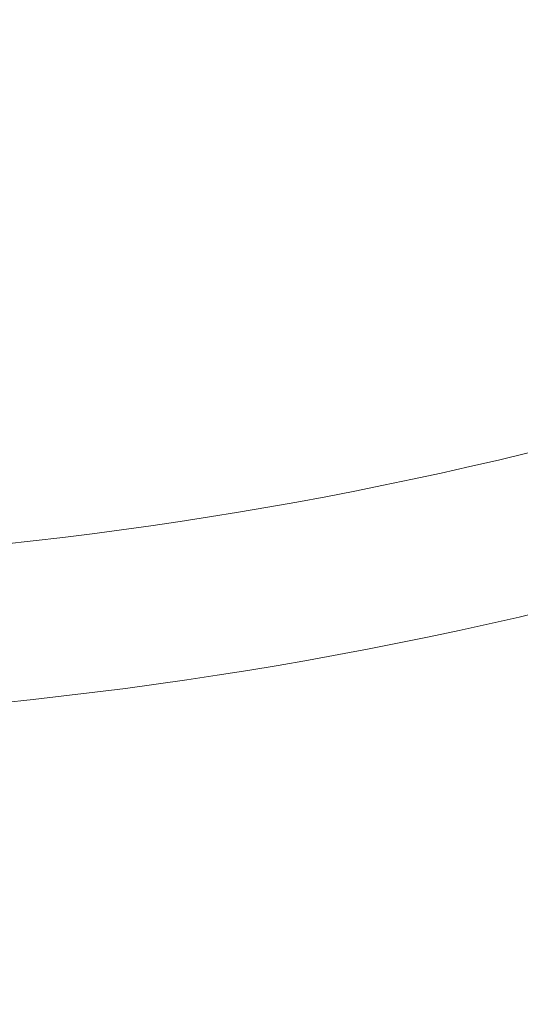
# Model space of a CAD drawing. Header units: millimetres. Extents: x 28 to 2257, y 19 to 785.
# Tile 15 of 55: x 1043 to 1062, y 379 to 416. Entities that reach past the tile are written whole.
import ezdxf

# ---------------------------------------------------------------- set-up
doc = ezdxf.new("R2010")
doc.units = ezdxf.units.MM
doc.layers.add('1', color=7, linetype='Continuous', true_color=0xffffff)

msp = doc.modelspace()

# ---------------------------------------------------------------- linework, layer by layer
at = {"layer": '1', "color": 155, "linetype": 'Continuous', "lineweight": 18}
for radius in [191, 177.917, 173.281]:
    msp.add_circle((1026.045, 547.094), radius, dxfattribs=at)
for radius, start, end in [(157.803, 275.78031, 24.10625), (151.776, 276.03, 23.93438)]:
    msp.add_arc((1026.045, 547.094), radius, start, end, dxfattribs=at)

doc.saveas('drawing.dxf')
